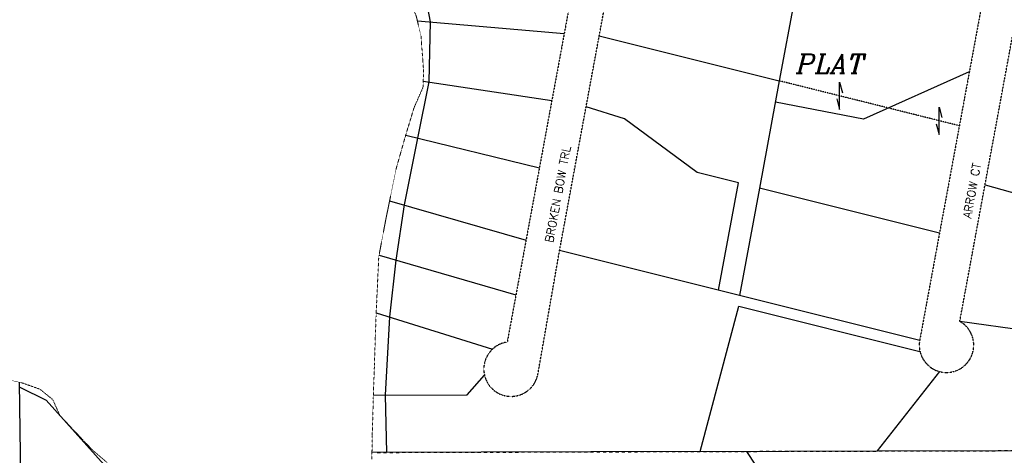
# Model space of a CAD drawing. Extents: x 382064 to 394843, y 99495 to 121971.
# Tile 27 of 36: x 385162 to 386965, y 114612 to 115410. Entities that reach past the tile are written whole.
import ezdxf

# ---------------------------------------------------------------- set-up
doc = ezdxf.new("R2010")
doc.units = 0
doc.header["$LTSCALE"] = 0.005
doc.header["$MEASUREMENT"] = 0
for name, pattern in [('DGN Style 6', [74.75, 25, -12.5, 6.25, -12.5, 6, -12.5]), ('Erwl', [0.8, 0.175, -0.05, 0.35, -0.05, 0.175]), ('HIDDEN2', [0.1875, 0.125, -0.0625]), ('PHANTOM', [2.5, 1.25, -0.25, 0.25, -0.25, 0.25, -0.25])]:
    doc.linetypes.add(name, pattern=pattern)
for name, color, linetype in [('17N', 7, 'Continuous'), ('20H', 2, 'Continuous'), ('27N', 7, 'Continuous'), ('30F', 1, 'PHANTOM')]:
    doc.layers.add(name, color=color, linetype=linetype)
for name, color, linetype, lineweight in [('E_RW_Existing', 1, 'Erwl', 25), ('E_RW_Property', 1, 'Continuous', 25), ('E_WTR', 4, 'DGN Style 6', 15)]:
    doc.layers.add(name, color=color, linetype=linetype, lineweight=lineweight)
doc.styles.add('CONDO', font='ITALICC.shx', dxfattribs={"height": 35})
doc.styles.add('R', font='ROMANS.shx', dxfattribs={"height": 35})

# ---------------------------------------------------------------- blocks, each defined once
blk = doc.blocks.new('H')
at = {"layer": '20H', "color": 2}
for p, q in [((0, 25), (5.2, 5.7)), ((0, -25), (0, 25)), ((-5.2, -5.7), (0, -25))]:
    blk.add_line(p, q, dxfattribs=at)

msp = doc.modelspace()

# ---------------------------------------------------------------- linework, layer by layer
at = {"layer": '30F', "linetype": 'PHANTOM'}
msp.add_line((385816.6, 114616.9), (388277.2, 114623.8), dxfattribs=at)
at = {"layer": 'E_RW_Existing', "flags": 128}
msp.add_lwpolyline([(385709.2, 115657), (386101, 115881.5), (386251, 115882.3), (386245.9, 115854.5), (386227.1, 115753.5), (386203.6, 115625.7), (386159.1, 115384.7), (386136.4, 115261.8), (386113.7, 115138.9), (386089.2, 115006.1), (386070.7, 114905.8), (386054.7, 114819.1, 1.948605), (386111, 114760.5), (386150.7, 114987.1), (386187, 115183.8), (386223.3, 115380.5), (386259.7, 115577.1), (386296, 115773.8), (386625.8, 115691.5), (386955.6, 115609.1), (386919.3, 115412.4), (386883, 115215.7), (386846.6, 115019), (386810.3, 114822.3, 1.943193), (386883.8, 114857), (386930.1, 115107.6), (386971.9, 115333.8), (387017.2, 115579.7), (387287.9, 115450.4), (387445.8, 115375), (387604.5, 115299.2), (387669.7, 115216.9)], format="xyb", dxfattribs=at)
at = {"layer": 'E_RW_Property'}
for p, q in [((385892.8, 115514.1), (385913.5, 115406)), ((386589.5, 115494.8), (386553.1, 115298.1)), ((385890.2, 115408), (386159.1, 115384.7)), ((385913.5, 115406), (385911.1, 115296)), ((386223.3, 115380.5), (386553.1, 115298.1)), ((386901.2, 115314.4), (386707.6, 115227.6)), ((385911.1, 115296), (385890.5, 115193.1)), ((385901, 115297.6), (386136.4, 115261.8)), ((386553.1, 115298.1), (386516.8, 115101.4)), ((386707.6, 115227.6), (386545.9, 115259)), ((385890.5, 115193.1), (385866, 115070.5)), ((385868.8, 115198.3), (386113.7, 115138.9)), ((386516.8, 115101.4), (386480.5, 114904.7)), ((386846.6, 115019), (386516.8, 115101.4)), ((386930.1, 115107.6), (387208.1, 115028.7)), ((385839.3, 115078.2), (386089.2, 115006.1)), ((385866, 115070.5), (385850.9, 114969.6)), ((386480.5, 114904.7), (386150.7, 114987.1)), ((385820, 114978.6), (386070.7, 114905.8)), ((385850.9, 114969.6), (385839, 114865.3)), ((386810.3, 114822.3), (386480.5, 114904.7)), ((386408, 114618.6), (386478.9, 114884.7)), ((386478.9, 114884.7), (386810.9, 114801.7)), ((385814.7, 114872.9), (386027.6, 114806.1)), ((385839, 114865.3), (385831.1, 114722)), ((387168.1, 114817.5), (386883.8, 114857)), ((385981.1, 114722.4), (386013.1, 114758.2)), ((386733, 114619.5), (386847.3, 114765)), ((385168.6, 114112.1), (385161.5, 114745.3)), ((385161.7, 114736.2), (385210.3, 114712.5)), ((385809.6, 114721.9), (385981.1, 114722.4)), ((385831.1, 114722), (385833.5, 114617)), ((385210.3, 114712.5), (385344, 114563.8)), ((386408, 114618.6), (386733, 114619.5)), ((386611.3, 114439.2), (386493.9, 114618.8)), ((386733, 114619.5), (387103.6, 114620.9))]:
    msp.add_line(p, q, dxfattribs=at)
at = {"layer": 'E_RW_Property', "linetype": 'HIDDEN2'}
msp.add_line((386883, 115215.7), (386553.1, 115298.1), dxfattribs=at)
at = {"layer": 'E_RW_Property', "flags": 128}
msp.add_lwpolyline([(386442, 114914.3), (386478.5, 115111), (386402.6, 115129.9), (386269.3, 115228.6), (386199.4, 115250.6)], dxfattribs=at)
at = {"layer": 'E_RW_Property'}
msp.add_lwpolyline([(386408, 114618.6), (385807, 114616.9)], dxfattribs=at)
at = {"layer": 'E_WTR'}
for points in [[(385677.6, 115675.2), (385721.4, 115650), (385749.2, 115614.6), (385765.9, 115595.1), (385795.8, 115557.5), (385826.8, 115524.5), (385846.2, 115505.4), (385863.1, 115477.6), (385888.2, 115416.4), (385896.8, 115380), (385901.4, 115319.1), (385900.8, 115287.1), (385884, 115248.7), (385868, 115195.9), (385851.4, 115137.3), (385832.4, 115044.3), (385819.4, 114975.5), (385814.4, 114866.8), (385813.2, 114831.1), (385811.5, 114776.9), (385809.3, 114715.2), (385808.8, 114693.8), (385807.3, 114646.4), (385807, 114616.9)], [(385321.3, 114598.5), (385295.5, 114620.7), (385235.2, 114684.7), (385222.2, 114713.7), (385198.8, 114732.8), (385166.6, 114744.1), (385129.9, 114752.8)], [(385807, 114616.9), (385806.9, 114604.6)]]:
    msp.add_lwpolyline(points, dxfattribs=at)

# ---------------------------------------------------------------- block references
at = {"layer": '20H'}
for p in [(386663.7, 115270.6), (386845.9, 115224.9)]:
    msp.add_blockref('H', p, dxfattribs=at)

# ---------------------------------------------------------------- texts
at = {"layer": '17N', "style": 'R'}
for s, rotation, p in [('BROKEN BOW TRL', 79.5308, (386138.5, 115000.7)), ('ARROW CT', 79.7907, (386904.3, 115045.1))]:
    msp.add_text(s, height=15, rotation=rotation, dxfattribs=at).set_placement(p)
at = {"layer": '27N', "style": 'CONDO'}
msp.add_text('PLAT', height=35, dxfattribs=at).set_placement((386584.3, 115312.2))

doc.saveas('drawing.dxf')
